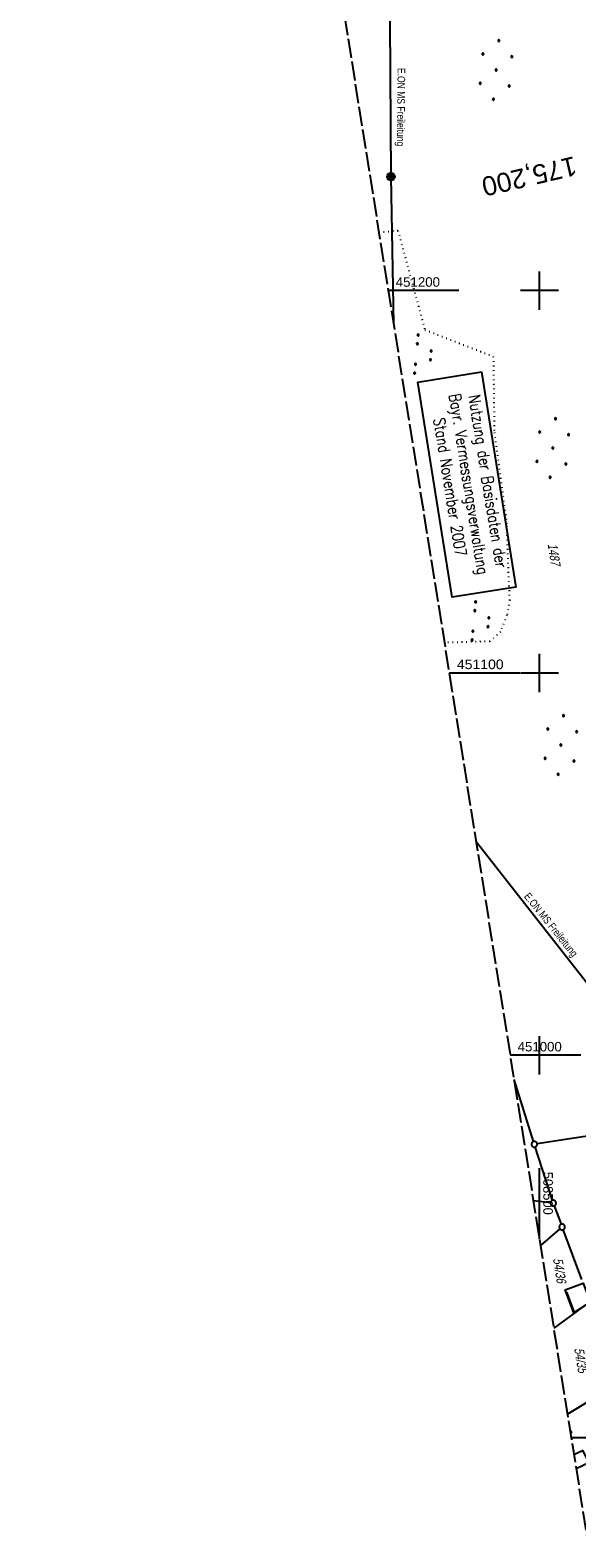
# Model space of a CAD drawing. Extents: x 508367 to 508796, y 450874 to 451832.
# Tile 1 of 37: x 508367 to 508510, y 450874 to 451268. Entities that reach past the tile are written whole.
import ezdxf
from ezdxf.enums import TextEntityAlignment as Align

# ---------------------------------------------------------------- set-up
doc = ezdxf.new("R2010")
doc.units = 0
doc.header["$LTSCALE"] = 10
doc.header["$MEASUREMENT"] = 0
for name, pattern in [('LT00', [0]), ('LT14', [0.6, 0.5, -0.1]), ('LT17', [0.15, 0.1, -0.05]), ('PUNKTX2_STR', [0.6, 0.1, -0.5])]:
    doc.linetypes.add(name, pattern=pattern)
doc.layers.get('0').update_dxf_attribs({"linetype": 'LT00'})
for name, color, linetype in [('--EK_ST-93-1', 30, 'LT17'), ('DFK_BEB_SCHR', 254, 'LT00'), ('DFK_BEBAUUNG', 250, 'LT00'), ('DFK_FLUR_NR', 250, 'LT00'), ('DFK_GZPKT', 250, 'LT00'), ('DFK_KATASTER', 250, 'LT00'), ('DFK_NUTZUNG', 250, 'LT00'), ('DFK_NUTZUNGSGRENZE', 70, 'PUNKTX2_STR'), ('DFK_STAND', 22, 'LT00'), ('STROM_FREILTG', 80, 'STROMFREILEITUNG'), ('STROM_TEXT', 80, 'Continuous'), ('V121_RASTER', 250, 'LT00')]:
    doc.layers.add(name, color=color, linetype=linetype)
doc.layers.add('-BLATT_121-RAND', color=7, linetype='LT14', plot=False)
doc.styles.add('Beschrift', font='ARIAL.TTF')
doc.styles.get("Standard").update_dxf_attribs({"font": 'ARIAL.TTF'})
doc.styles.add('Strom', font='txt-alt.shx')
doc.styles.add('Versorgungsltg', font='ARIAL.TTF', dxfattribs={"width": 0.8, "height": 2})
doc.linetypes.add('STROMFREILEITUNG', pattern='A,12.7,-5.5,["xx",Strom,S=2.5,R=0,X=-2.6,Y=-0.85],-4.35', length=22.55)

# ---------------------------------------------------------------- blocks, each defined once
blk = doc.blocks.new('SYMB7010')
at = {"color": 0, "linetype": 'ByBlock'}
for points in [[(-0.031408, 0.499213), (-0.093728, 0.49134), (-0.15457, 0.475719), (-0.212975, 0.452595), (-0.268021, 0.422333), (-0.31884, 0.385411), (-0.36463, 0.342411), (-0.40467, 0.29401), (-0.438329, 0.240973), (-0.465074, 0.184136), (-0.484486, 0.124395), (-0.496256, 0.062692), (-0.5002, 0)], [(-0.5002, 0), (-0.496256, -0.062692), (-0.484486, -0.124395), (-0.465075, -0.184136), (-0.438329, -0.240973), (-0.404671, -0.29401), (-0.36463, -0.342411), (-0.31884, -0.385411), (-0.268021, -0.422333), (-0.212975, -0.452595), (-0.154571, -0.475719), (-0.093728, -0.49134), (-0.031408, -0.499213), (0.031408, -0.499213)], [(0.5002, 0), (0.496256, 0.062692), (0.484485, 0.124395), (0.465074, 0.184136), (0.438329, 0.240973), (0.40467, 0.29401), (0.36463, 0.342411), (0.31884, 0.385411), (0.268021, 0.422333), (0.212975, 0.452595), (0.15457, 0.475719), (0.093728, 0.49134), (0.031408, 0.499213), (-0.031408, 0.499213)], [(0.031408, -0.499213), (0.093728, -0.491341), (0.15457, -0.475719), (0.212975, -0.452595), (0.268021, -0.422333), (0.31884, -0.385411), (0.36463, -0.342411), (0.404671, -0.294011), (0.438329, -0.240974), (0.465075, -0.184136), (0.484486, -0.124395), (0.496256, -0.062692), (0.500201, 0)]]:
    blk.add_lwpolyline(points, dxfattribs=at)
blk = doc.blocks.new('Ackerland7')
at = {"layer": 'DFK_NUTZUNG', "color": 0, "linetype": 'ByBlock'}
for p, q in [((-3.95, 3.63), (-3.95, 3.97)), ((-3.9, 3.99), (-3.9, 3.61)), ((-3.85, 3.6), (-3.85, 4)), ((-3.8, 3.99), (-3.8, 3.61)), ((-3.75, 3.63), (-3.75, 3.97)), ((3.75, 3.63), (3.75, 3.97)), ((3.8, 3.99), (3.8, 3.61)), ((3.85, 3.6), (3.85, 4)), ((3.9, 3.99), (3.9, 3.61)), ((3.95, 3.63), (3.95, 3.97)), ((-7.85, 0.13), (-7.85, -0.13)), ((-7.8, -0.17), (-7.8, 0.17)), ((-7.75, 0.19), (-7.75, -0.19)), ((-7.7, -0.2), (-7.7, 0.2)), ((-7.65, 0.19), (-7.65, -0.19)), ((-7.6, -0.17), (-7.6, 0.17)), ((-7.55, 0.13), (-7.55, -0.13)), ((-7.5, 0), (-7.5, 0)), ((-4, 3.93), (-4, 3.67)), ((-3.7, 3.93), (-3.7, 3.67)), ((-3.65, 3.8), (-3.65, 3.8)), ((-0.15, 0.13), (-0.15, -0.13)), ((-0.1, -0.17), (-0.1, 0.17)), ((-0.05, 0.19), (-0.05, -0.19)), ((0, -0.2), (0, 0.2)), ((0.05, 0.19), (0.05, -0.19)), ((0.1, -0.17), (0.1, 0.17)), ((0.15, 0.13), (0.15, -0.13)), ((0.2, 0), (0.2, 0)), ((3.7, 3.93), (3.7, 3.67)), ((4, 3.93), (4, 3.67)), ((4.05, 3.8), (4.05, 3.8)), ((7.55, 0.13), (7.55, -0.13)), ((7.6, -0.17), (7.6, 0.17)), ((7.65, 0.19), (7.65, -0.19)), ((7.7, -0.2), (7.7, 0.2)), ((7.75, 0.19), (7.75, -0.19)), ((7.8, -0.17), (7.8, 0.17)), ((7.85, 0.13), (7.85, -0.13)), ((7.9, 0), (7.9, 0)), ((-4, -3.67), (-4, -3.93)), ((-3.95, -3.97), (-3.95, -3.63)), ((-3.9, -3.61), (-3.9, -3.99)), ((-3.85, -4), (-3.85, -3.6)), ((-3.8, -3.61), (-3.8, -3.99)), ((-3.75, -3.97), (-3.75, -3.63)), ((-3.7, -3.67), (-3.7, -3.93)), ((-3.65, -3.8), (-3.65, -3.8)), ((3.7, -3.67), (3.7, -3.93)), ((3.75, -3.97), (3.75, -3.63)), ((3.8, -3.61), (3.8, -3.99)), ((3.85, -4), (3.85, -3.6)), ((3.9, -3.61), (3.9, -3.99)), ((3.95, -3.97), (3.95, -3.63)), ((4, -3.67), (4, -3.93)), ((4.05, -3.8), (4.05, -3.8))]:
    blk.add_line(p, q, dxfattribs=at)
for points in [[(-3.65, 3.8), (-3.67, 3.89), (-3.73, 3.96), (-3.81, 3.99), (-3.89, 3.99), (-3.97, 3.96), (-4.03, 3.89), (-4.05, 3.8), (-4.03, 3.71), (-3.97, 3.64), (-3.89, 3.6), (-3.81, 3.6), (-3.73, 3.64), (-3.67, 3.71), (-3.65, 3.8)], [(4.05, 3.8), (4.03, 3.89), (3.97, 3.96), (3.89, 3.99), (3.81, 3.99), (3.73, 3.96), (3.67, 3.89), (3.65, 3.8), (3.67, 3.71), (3.73, 3.64), (3.81, 3.61), (3.89, 3.61), (3.97, 3.64), (4.03, 3.71), (4.05, 3.8)], [(-7.5, 0), (-7.52, 0.09), (-7.58, 0.16), (-7.66, 0.19), (-7.74, 0.19), (-7.82, 0.16), (-7.88, 0.09), (-7.9, 0)], [(0.2, 0), (0.18, 0.09), (0.12, 0.16), (0.04, 0.19), (-0.04, 0.19), (-0.12, 0.16), (-0.18, 0.09), (-0.2, 0)], [(-0.2, 0), (-0.18, -0.09), (-0.12, -0.16), (-0.04, -0.19), (0.04, -0.19), (0.12, -0.16), (0.18, -0.09), (0.2, 0)], [(7.9, 0), (7.88, 0.09), (7.82, 0.16), (7.74, 0.19), (7.66, 0.19), (7.58, 0.16), (7.52, 0.09), (7.5, 0)], [(7.5, 0), (7.52, -0.09), (7.58, -0.16), (7.66, -0.19), (7.74, -0.19), (7.82, -0.16), (7.88, -0.09), (7.9, 0)], [(-7.9, 0), (-7.88, -0.09), (-7.82, -0.16), (-7.74, -0.19), (-7.66, -0.19), (-7.58, -0.16), (-7.52, -0.09), (-7.5, 0)], [(-3.65, -3.8), (-3.67, -3.71), (-3.73, -3.64), (-3.81, -3.61), (-3.89, -3.61), (-3.97, -3.64), (-4.03, -3.71), (-4.05, -3.8), (-4.03, -3.89), (-3.97, -3.96), (-3.89, -3.99), (-3.81, -3.99), (-3.73, -3.96), (-3.67, -3.89), (-3.65, -3.8)], [(4.05, -3.8), (4.03, -3.71), (3.97, -3.64), (3.89, -3.61), (3.81, -3.61), (3.73, -3.64), (3.67, -3.71), (3.65, -3.8), (3.67, -3.89), (3.73, -3.96), (3.81, -3.99), (3.89, -3.99), (3.97, -3.96), (4.03, -3.89), (4.05, -3.8)]]:
    blk.add_lwpolyline(points, dxfattribs=at)
blk = doc.blocks.new('SYMB7111')
at = {"color": 0, "linetype": 'ByBlock'}
for p, q in [((-0.13, 0.202919), (-0.13, 0.177081)), ((-0.125, 0.172895), (-0.125, 0.207105)), ((-0.12, 0.209164), (-0.12, 0.170836)), ((-0.115, 0.170204), (-0.115, 0.209796)), ((-0.11, 0.209164), (-0.11, 0.170836)), ((-0.105, 0.172895), (-0.105, 0.207105)), ((-0.1, 0.202919), (-0.1, 0.177081)), ((-0.095, 0.189874), (-0.095, 0.190146)), ((0.1, 0.202919), (0.1, 0.177081)), ((0.105, 0.172895), (0.105, 0.207105)), ((0.11, 0.209164), (0.11, 0.170836)), ((0.115, 0.170204), (0.115, 0.209796)), ((0.12, 0.209164), (0.12, 0.170836)), ((0.125, 0.172895), (0.125, 0.207105)), ((0.13, 0.202919), (0.13, 0.177081)), ((0.135, 0.189874), (0.135, 0.190146)), ((-0.515, -0.177081), (-0.515, -0.202919)), ((-0.51, -0.207105), (-0.51, -0.172895)), ((-0.505, -0.170836), (-0.505, -0.209164)), ((-0.5, -0.209796), (-0.5, -0.170204)), ((-0.495, -0.170836), (-0.495, -0.209164)), ((-0.49, -0.207105), (-0.49, -0.172895)), ((-0.485, -0.177081), (-0.485, -0.202919)), ((-0.48, -0.190126), (-0.48, -0.189854)), ((-0.285, -0.177081), (-0.285, -0.202919)), ((-0.28, -0.207105), (-0.28, -0.172895)), ((-0.275, -0.170836), (-0.275, -0.209164)), ((-0.27, -0.209796), (-0.27, -0.170204)), ((-0.265, -0.170836), (-0.265, -0.209164)), ((-0.26, -0.207105), (-0.26, -0.172895)), ((-0.255, -0.177081), (-0.255, -0.202919)), ((-0.25, -0.190126), (-0.25, -0.189854)), ((0.255, -0.177081), (0.255, -0.202919)), ((0.26, -0.207105), (0.26, -0.172895)), ((0.265, -0.170836), (0.265, -0.209164)), ((0.27, -0.209796), (0.27, -0.170204)), ((0.275, -0.170836), (0.275, -0.209164)), ((0.28, -0.207105), (0.28, -0.172895)), ((0.285, -0.177081), (0.285, -0.202919)), ((0.29, -0.190126), (0.29, -0.189854)), ((0.485, -0.177081), (0.485, -0.202919)), ((0.49, -0.207105), (0.49, -0.172895)), ((0.495, -0.170836), (0.495, -0.209164)), ((0.5, -0.209796), (0.5, -0.170204)), ((0.505, -0.170836), (0.505, -0.209164)), ((0.51, -0.207105), (0.51, -0.172895)), ((0.515, -0.177081), (0.515, -0.202919)), ((0.52, -0.190126), (0.52, -0.189854))]:
    blk.add_line(p, q, dxfattribs=at)
for points in [[(-0.095, 0.19), (-0.096981, 0.198678), (-0.10253, 0.205637), (-0.11055, 0.209499), (-0.11945, 0.209499), (-0.12747, 0.205637), (-0.133019, 0.198678), (-0.135, 0.19), (-0.133019, 0.181322), (-0.12747, 0.174363), (-0.11945, 0.170501), (-0.11055, 0.170501), (-0.10253, 0.174363), (-0.096981, 0.181322), (-0.095, 0.19)], [(0.135, 0.19), (0.133019, 0.198678), (0.12747, 0.205637), (0.11945, 0.209499), (0.11055, 0.209499), (0.10253, 0.205637), (0.096981, 0.198678), (0.095, 0.19), (0.096981, 0.181322), (0.10253, 0.174363), (0.11055, 0.170501), (0.11945, 0.170501), (0.12747, 0.174363), (0.133019, 0.181322), (0.135, 0.19)], [(-0.48, -0.19), (-0.481981, -0.181322), (-0.48753, -0.174363), (-0.49555, -0.170501), (-0.50445, -0.170501), (-0.51247, -0.174363), (-0.518019, -0.181322), (-0.52, -0.19), (-0.518019, -0.198678), (-0.51247, -0.205637), (-0.50445, -0.209499), (-0.49555, -0.209499), (-0.48753, -0.205637), (-0.481981, -0.198678), (-0.48, -0.19)], [(-0.25, -0.19), (-0.251981, -0.181322), (-0.25753, -0.174363), (-0.26555, -0.170501), (-0.27445, -0.170501), (-0.28247, -0.174363), (-0.288019, -0.181322), (-0.29, -0.19), (-0.288019, -0.198678), (-0.28247, -0.205637), (-0.27445, -0.209499), (-0.26555, -0.209499), (-0.25753, -0.205637), (-0.251981, -0.198678), (-0.25, -0.19)], [(0.29, -0.19), (0.288019, -0.181322), (0.28247, -0.174363), (0.27445, -0.170501), (0.26555, -0.170501), (0.25753, -0.174363), (0.251981, -0.181322), (0.25, -0.19), (0.251981, -0.198678), (0.25753, -0.205637), (0.26555, -0.209499), (0.27445, -0.209499), (0.28247, -0.205637), (0.288019, -0.198678), (0.29, -0.19)], [(0.52, -0.19), (0.518019, -0.181322), (0.51247, -0.174363), (0.50445, -0.170501), (0.49555, -0.170501), (0.48753, -0.174363), (0.481981, -0.181322), (0.48, -0.19), (0.481981, -0.198678), (0.48753, -0.205637), (0.49555, -0.209499), (0.50445, -0.209499), (0.51247, -0.205637), (0.518019, -0.198678), (0.52, -0.19)]]:
    blk.add_lwpolyline(points, dxfattribs=at)

msp = doc.modelspace()

# ---------------------------------------------------------------- hatches: boundary and pattern name
at = {"layer": 'STROM_TEXT'}
h = msp.add_hatch(color=256, dxfattribs=at)
edge = h.paths.add_edge_path()
edge.add_arc((508461.13, 451229.79), 1, 0, 360)

# ---------------------------------------------------------------- linework, layer by layer
at = {"layer": '-BLATT_121-RAND'}
msp.add_lwpolyline([(508366.71, 451787.23), (508512.47, 450873.79), (508795.89, 450919.01), (508650.12, 451832.45), (508366.71, 451787.23)], dxfattribs=at)
at = {"layer": 'DFK_BEB_SCHR'}
for p, q in [((508507.11, 450938.07), (508509.07, 450932.75)), ((508509.57, 450891.95), (508512.89, 450893.47))]:
    msp.add_line(p, q, dxfattribs=at)
at = {"layer": 'DFK_BEBAUUNG'}
for points in [[(508508.96, 450932.68), (508506.77, 450938.63), (508511.42, 450940.36), (508512.94, 450936.35), (508513.28, 450935.46), (508508.96, 450932.68)], [(508507.97, 450902.03), (508508.36, 450901.33), (508508.1, 450901.18)], [(508508.99, 450895.62), (508509.01, 450895.62), (508511.28, 450896.64), (508513.53, 450892.2)]]:
    msp.add_lwpolyline(points, dxfattribs=at)
at = {"layer": 'DFK_KATASTER'}
for p, q in [((508498.44, 450977.44), (508493.36, 450993.68)), ((508539.88, 450983.11), (508499.4, 450976.84)), ((508503.37, 450962.05), (508498.89, 450976.02)), ((508502.86, 450961.43), (508498.4, 450961.94)), ((508503.86, 450960.64), (508505.67, 450955.79)), ((508505.36, 450954.6), (508500.27, 450950.25)), ((508511.05, 450941.37), (508506.19, 450954.39)), ((508512.6, 450935.12), (508503.72, 450928.65)), ((508520.45, 450914.05), (508507.31, 450906.11))]:
    msp.add_line(p, q, dxfattribs=at)
at = {"layer": 'DFK_NUTZUNGSGRENZE', "ltscale": 0.2}
for p, q in [((508462.97, 451215.66), (508458.01, 451215.11)), ((508462.97, 451215.66), (508469.99, 451189.77)), ((508469.99, 451189.77), (508487.92, 451182.78)), ((508487.92, 451182.78), (508488.18, 451162.89)), ((508488.18, 451162.89), (508491.45, 451138.78)), ((508492.22, 451119.03), (508491.45, 451138.78)), ((508492.22, 451119.03), (508491.48, 451115.1)), ((508491.48, 451115.1), (508489.78, 451110.74)), ((508489.78, 451110.74), (508487.03, 451108.25)), ((508487.03, 451108.25), (508475.11, 451107.9))]:
    msp.add_line(p, q, dxfattribs=at)
at = {"layer": 'DFK_STAND'}
msp.add_lwpolyline([(508484.81, 451178.74), (508493.79, 451122.45), (508477.19, 451119.8), (508468.21, 451176.09)], close=True, dxfattribs=at)
at = {"layer": 'STROM_FREILTG', "ltscale": 0.05, "flags": 128}
for points in [[(508439.22, 451609.46), (508457.43, 451486.8), (508459.95, 451406.03), (508461.13, 451229.79), (508461.81, 451191.27)], [(508483.41, 451055.89), (508540.04, 450983.73), (508568.18, 450912.37), (508566.85, 450882.46)]]:
    msp.add_lwpolyline(points, dxfattribs=at)
at = {"layer": 'STROM_TEXT'}
msp.add_circle((508461.13, 451229.79), 1, dxfattribs=at)
at = {"layer": 'V121_RASTER'}
for p, q in [((508500, 451195), (508500, 451205)), ((508478.92, 451200), (508460.42, 451200)), ((508505, 451200), (508495, 451200)), ((508500, 451095), (508500, 451105)), ((508476.37, 451100), (508494.87, 451100)), ((508495, 451100), (508505, 451100)), ((508500, 450995), (508500, 451005)), ((508510.83, 451000), (508492.33, 451000)), ((508500, 450951.96), (508500, 450970.46)), ((508508.29, 450900), (508526.79, 450900))]:
    msp.add_line(p, q, dxfattribs=at)

# ---------------------------------------------------------------- block references
at = {"layer": 'DFK_GZPKT', "xscale": 1.500000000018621, "yscale": 1.5, "zscale": 1.5, "rotation": 264.7377099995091}
for p in [(508498.66, 450976.73), (508503.6, 450961.34), (508505.93, 450955.09)]:
    msp.add_blockref('SYMB7010', p, dxfattribs=at)
at = {"layer": 'DFK_NUTZUNG'}
for p, rotation in [((508488.64, 451257.7), 264.7376999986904), ((508503.48, 451158.83), 264.7376999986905), ((508505.6, 451081.15), 264.7376999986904)]:
    msp.add_blockref('Ackerland7', p, dxfattribs=dict(at, rotation=rotation))
at = {"layer": 'DFK_NUTZUNG', "xscale": 10.00000000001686, "yscale": 10, "zscale": 10, "rotation": 264.7377100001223}
for p in [(508469.68, 451183.23), (508484.73, 451113.43)]:
    msp.add_blockref('SYMB7111', p, dxfattribs=at)

# ---------------------------------------------------------------- texts
at = {"layer": '--EK_ST-93-1', "style": 'Beschrift'}
msp.add_text('175,200', height=5, rotation=-166.8793, dxfattribs=at).set_placement((508509.65, 451232.75), align=Align.MIDDLE_LEFT)
at = {"layer": 'DFK_FLUR_NR', "oblique": 13.754, "width": 0.75}
for s, p in [('1487', (508502.13, 451133.7)), ('54/36', (508503.53, 450946.79)), ('54/35', (508509.08, 450923.32))]:
    msp.add_text(s, height=2.5, rotation=279.0666, dxfattribs=at).set_placement(p)
at = {"layer": 'DFK_STAND', "insert": (508487.98, 451150.39), "char_height": 3, "width": 55.058, "attachment_point": 2, "rotation": 279.0666, "style": 'Versorgungsltg'}
msp.add_mtext('{\\Fromans|c0;Nutzung der Basisdaten der Bayr. Vermessungsverwaltung\\PStand November 2007}', dxfattribs=at)
at = {"layer": 'STROM_TEXT', "char_height": 2, "attachment_point": 5, "line_spacing_factor": 1.1, "style": 'Versorgungsltg'}
for insert, rotation in [((508463.48, 451247.99), 269.4572), ((508502.79, 451033.94), 308.7129)]:
    msp.add_mtext('E.ON MS Freileitung', dxfattribs=dict(at, insert=insert, rotation=rotation))
at = {"layer": 'V121_RASTER'}
for s, rotation, width, p in [(' 451200', -0.0007, 0.994, (508461.42, 451201)), (' 451100', -0.0007, 1.05, (508477.37, 451101)), (' 451000', -0.0007, 0.991, (508493.33, 451001)), (' 508500', -90.0007, 0.965, (508501, 450970.46))]:
    msp.add_text(s, height=2.5, rotation=rotation, dxfattribs=dict(at, width=width)).set_placement(p)

doc.saveas('drawing.dxf')
